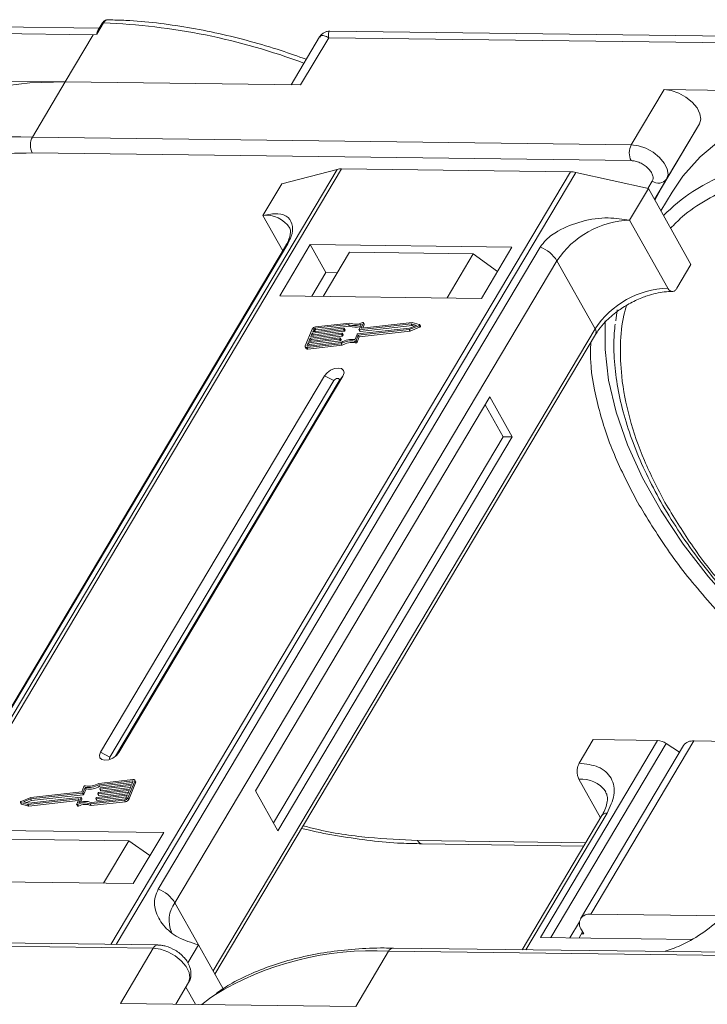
# Model space of a CAD drawing. Header units: millimetres. Extents: x -608 to 1473, y -502 to 956.
# Tile 36 of 52: x 907 to 951, y 688 to 751. Entities that reach past the tile are written whole.
import ezdxf

# ---------------------------------------------------------------- set-up
doc = ezdxf.new("R2010")
doc.units = ezdxf.units.MM

msp = doc.modelspace()

# ---------------------------------------------------------------- linework, layer by layer
at = {"color": 7, "linetype": 'Continuous', "lineweight": 15}
for p, q in [((912.237, 750.543), (873.406, 751.043)), ((873.333, 750.621), (911.865, 750.125)), ((912.526, 750.882), (912.097, 750.159)), ((912.408, 750.831), (912.147, 750.392)), ((911.865, 750.125), (910.056, 747.083)), ((912.097, 750.159), (911.865, 750.125)), ((926.424, 749.979), (924.59, 746.896)), ((925.201, 746.888), (927.01, 749.93)), ((927.01, 749.93), (965.542, 749.434)), ((965.914, 749.852), (927.083, 750.352)), ((910.056, 747.083), (894.911, 747.278)), ((907.945, 743.534), (910.056, 747.083)), ((910.056, 747.083), (925.201, 746.888)), ((948.588, 746.587), (946.477, 743.038)), ((963.733, 746.392), (948.588, 746.587)), ((950.862, 744.377), (948.476, 740.365)), ((948.751, 740.828), (950.862, 744.377)), ((946.477, 743.038), (907.945, 743.534)), ((907.932, 742.512), (946.464, 742.016)), ((927.549, 741.456), (897.993, 691.762)), ((898.264, 691.759), (927.842, 741.489)), ((942.564, 741.3), (912.986, 691.569)), ((913.342, 691.564), (942.898, 741.259)), ((923.983, 740.517), (927.549, 741.456)), ((927.842, 741.489), (942.564, 741.3)), ((942.898, 741.259), (947.577, 740.213)), ((922.776, 738.489), (923.983, 740.517)), ((947.828, 740.69), (947.548, 740.22)), ((947.969, 739.513), (948.751, 740.828)), ((947.969, 739.513), (948.476, 740.365)), ((948.476, 740.365), (947.996, 739.464)), ((946.37, 738.185), (947.577, 740.213)), ((947.577, 740.213), (950.316, 735.324)), ((949.098, 739.997), (948.377, 738.785)), ((922.776, 738.489), (924.051, 736.214)), ((948.821, 733.811), (946.37, 738.185)), ((924.228, 736.511), (899.651, 695.189)), ((899.793, 695.342), (924.37, 736.664)), ((925.82, 736.611), (923.86, 733.315)), ((938.796, 736.444), (925.82, 736.611)), ((925.82, 736.611), (926.829, 734.809)), ((940.621, 736.455), (916.044, 695.133)), ((928.35, 736.118), (926.661, 733.279)), ((936.313, 736.016), (928.35, 736.118)), ((934.624, 733.177), (936.313, 736.016)), ((936.313, 736.016), (937.873, 734.891)), ((936.836, 733.148), (938.796, 736.444)), ((917.114, 694.242), (941.691, 735.563)), ((944.142, 731.189), (941.691, 735.563)), ((949.411, 733.803), (950.316, 735.324)), ((926.829, 734.809), (925.924, 733.289)), ((927.566, 734.8), (926.829, 734.809)), ((923.86, 733.315), (936.836, 733.148)), ((945.566, 732.414), (945.479, 731.703)), ((928.29, 731.47), (926.126, 731.225)), ((928.361, 731.562), (926.162, 731.313)), ((928.348, 731.367), (928.29, 731.47)), ((928.958, 731.145), (929.098, 731.487)), ((932.317, 731.504), (928.976, 731.126)), ((929.034, 731.023), (932.375, 731.401)), ((929.237, 731.566), (929.105, 731.246)), ((932.376, 731.595), (929.124, 731.227)), ((929.201, 731.235), (929.294, 731.463)), ((929.294, 731.488), (929.237, 731.591)), ((929.237, 731.566), (929.294, 731.463)), ((932.194, 731.152), (932.801, 731.393)), ((932.208, 731.238), (932.654, 731.415)), ((932.654, 731.415), (932.317, 731.504)), ((932.375, 731.401), (932.317, 731.504)), ((932.375, 731.401), (932.521, 731.362)), ((932.834, 731.474), (932.376, 731.595)), ((932.801, 731.393), (932.858, 731.29)), ((932.909, 731.359), (932.851, 731.462)), ((944.142, 731.189), (919.565, 689.867)), ((919.684, 689.654), (944.173, 730.827)), ((925.941, 731.162), (925.505, 730.101)), ((927.826, 730.827), (925.816, 730.6)), ((925.852, 730.688), (927.862, 730.915)), ((925.943, 730.909), (925.852, 730.688)), ((927.953, 731.136), (925.943, 730.909)), ((926.001, 730.806), (925.943, 730.909)), ((925.957, 730.7), (926.001, 730.806)), ((925.979, 730.998), (927.989, 731.225)), ((926.052, 731.174), (925.979, 730.998)), ((926.001, 730.806), (928.011, 731.034)), ((926.11, 731.072), (926.052, 731.174)), ((926.084, 731.009), (926.11, 731.072)), ((926.126, 731.225), (926.183, 731.122)), ((926.183, 731.122), (928.348, 731.367)), ((927.883, 730.724), (927.826, 730.827)), ((927.881, 730.896), (927.863, 730.852)), ((927.92, 730.749), (927.863, 730.852)), ((927.938, 730.806), (927.881, 730.909)), ((927.938, 730.793), (927.881, 730.896)), ((927.92, 730.749), (927.938, 730.793)), ((928.011, 731.034), (927.953, 731.136)), ((928.008, 731.206), (927.99, 731.162)), ((928.047, 731.059), (927.99, 731.162)), ((928.066, 731.115), (928.008, 731.218)), ((928.066, 731.103), (928.008, 731.206)), ((928.047, 731.059), (928.066, 731.103)), ((928.69, 730.493), (928.831, 730.835)), ((928.774, 730.439), (928.914, 730.781)), ((928.867, 730.86), (932.208, 731.238)), ((928.914, 730.781), (932.194, 731.152)), ((928.972, 730.678), (928.914, 730.781)), ((928.958, 731.132), (929.015, 731.029)), ((928.972, 730.678), (932.252, 731.049)), ((929.034, 731.023), (928.976, 731.126)), ((929.116, 731.227), (929.105, 731.246)), ((932.252, 731.049), (932.194, 731.152)), ((932.252, 731.049), (932.858, 731.29)), ((925.689, 730.29), (925.616, 730.113)), ((925.617, 729.987), (927.816, 730.235)), ((925.653, 730.075), (927.818, 730.32)), ((925.674, 729.884), (927.874, 730.133)), ((927.699, 730.517), (925.689, 730.29)), ((925.746, 730.187), (925.689, 730.29)), ((925.703, 730.081), (925.746, 730.187)), ((925.725, 730.378), (927.735, 730.606)), ((925.816, 730.6), (925.725, 730.378)), ((925.746, 730.187), (927.756, 730.414)), ((925.873, 730.497), (925.816, 730.6)), ((925.83, 730.39), (925.873, 730.497)), ((925.873, 730.497), (927.883, 730.724)), ((927.756, 730.414), (927.699, 730.517)), ((927.754, 730.587), (927.735, 730.543)), ((927.793, 730.44), (927.735, 730.543)), ((927.811, 730.496), (927.754, 730.599)), ((927.811, 730.484), (927.754, 730.587)), ((927.793, 730.44), (927.811, 730.484)), ((927.874, 730.133), (927.816, 730.235)), ((928.678, 730.39), (928.736, 730.287)), ((928.831, 730.336), (928.774, 730.439)), ((928.831, 730.336), (928.972, 730.678)), ((925.505, 730.026), (925.562, 729.923)), ((925.616, 730.113), (925.637, 730.075)), ((925.674, 729.884), (925.617, 729.987)), ((926.743, 728.169), (912.328, 703.934)), ((927.337, 727.855), (912.923, 703.619)), ((913.299, 703.683), (927.674, 727.851)), ((913.508, 703.918), (927.922, 728.154)), ((926.743, 728.169), (927.337, 727.855)), ((927.922, 728.154), (927.674, 727.851)), ((937.374, 726.806), (922.296, 701.455)), ((938.815, 724.233), (937.374, 726.806)), ((938.226, 724.24), (937.072, 726.299)), ((923.449, 699.396), (938.226, 724.24)), ((923.737, 698.881), (938.815, 724.233)), ((938.815, 724.233), (938.226, 724.24)), ((948.171, 704.693), (940.632, 692.018)), ((941.297, 692.01), (948.727, 704.502)), ((943.118, 703.226), (944.023, 704.747)), ((949.846, 704.373), (943.212, 693.218)), ((943.877, 693.509), (950.511, 704.663)), ((944.023, 704.747), (948.171, 704.693)), ((949.583, 703.931), (948.727, 704.502)), ((959.306, 704.55), (950.511, 704.663)), ((912.923, 703.619), (912.328, 703.934)), ((913.508, 703.918), (913.354, 703.732)), ((911.257, 701.729), (911.116, 701.387)), ((911.34, 701.675), (911.2, 701.333)), ((911.398, 701.572), (911.34, 701.675)), ((914.377, 702.093), (912.213, 701.848)), ((912.27, 701.745), (912.213, 701.848)), ((914.413, 702.181), (912.214, 701.933)), ((912.27, 701.745), (914.385, 701.984)), ((912.277, 701.581), (912.295, 701.625)), ((914.305, 701.79), (912.295, 701.562)), ((912.332, 701.651), (914.342, 701.878)), ((912.353, 701.459), (914.258, 701.675)), ((914.089, 701.006), (914.525, 702.067)), ((914.147, 700.903), (914.583, 701.964)), ((914.214, 701.568), (914.305, 701.79)), ((914.342, 701.878), (914.414, 702.055)), ((914.408, 702.038), (914.377, 702.093)), ((914.525, 702.067), (914.583, 701.964)), ((914.583, 702.039), (914.526, 702.142)), ((943.105, 702.204), (944.499, 699.716)), ((907.836, 701.016), (907.23, 700.775)), ((907.713, 700.664), (911.054, 701.042)), ((911.163, 701.308), (907.822, 700.93)), ((911.116, 701.387), (907.836, 701.016)), ((907.88, 700.827), (911.221, 701.205)), ((911.073, 701.023), (910.932, 700.681)), ((911.13, 700.933), (911.073, 701.036)), ((911.073, 701.023), (911.13, 700.92)), ((911.221, 701.205), (911.163, 701.308)), ((911.257, 701.23), (911.2, 701.333)), ((911.257, 701.23), (911.398, 701.572)), ((912.022, 700.962), (912.041, 701.006)), ((914.051, 701.17), (912.041, 700.943)), ((912.077, 701.032), (914.087, 701.259)), ((912.099, 700.84), (914.004, 701.056)), ((912.15, 701.272), (912.168, 701.316)), ((912.15, 701.259), (912.207, 701.156)), ((914.178, 701.48), (912.168, 701.253)), ((912.226, 701.15), (912.168, 701.253)), ((912.205, 701.341), (914.214, 701.568)), ((912.226, 701.15), (914.131, 701.365)), ((912.277, 701.569), (912.334, 701.466)), ((912.353, 701.459), (912.295, 701.562)), ((913.978, 700.994), (914.051, 701.17)), ((914.087, 701.259), (914.178, 701.48)), ((914.147, 700.903), (914.089, 701.006)), ((922.296, 701.455), (923.737, 698.881)), ((907.179, 700.706), (907.237, 700.603)), ((907.196, 700.694), (907.654, 700.573)), ((907.254, 700.591), (907.196, 700.694)), ((907.254, 700.591), (907.712, 700.471)), ((907.822, 700.93), (907.376, 700.753)), ((907.376, 700.753), (907.713, 700.664)), ((907.567, 700.703), (907.88, 700.827)), ((907.654, 700.573), (910.907, 700.941)), ((907.712, 700.471), (907.654, 700.573)), ((907.712, 700.471), (910.887, 700.83)), ((907.88, 700.827), (907.822, 700.93)), ((910.794, 700.602), (910.925, 700.922)), ((910.794, 700.578), (910.851, 700.475)), ((910.914, 700.468), (910.857, 700.571)), ((910.922, 700.914), (910.907, 700.941)), ((911.047, 700.719), (911.13, 700.92)), ((911.669, 700.606), (913.868, 700.855)), ((911.669, 700.606), (911.727, 700.503)), ((911.727, 700.503), (913.926, 700.752)), ((911.74, 700.698), (913.905, 700.943)), ((912.022, 700.95), (912.08, 700.847)), ((912.099, 700.84), (912.041, 700.943)), ((913.868, 700.855), (913.926, 700.752)), ((944.588, 699.864), (939.451, 691.228)), ((939.696, 691.225), (944.92, 700.01)), ((916.391, 698.772), (903.414, 698.939)), ((914.431, 695.477), (916.391, 698.772)), ((906.179, 698.342), (914.142, 698.239)), ((912.514, 695.502), (914.142, 698.239)), ((914.142, 698.239), (915.51, 697.292)), ((943.544, 698.11), (932.73, 698.25)), ((933.022, 698.034), (943.42, 697.9)), ((901.454, 695.644), (914.431, 695.477)), ((917.114, 694.242), (918.627, 691.54)), ((952.405, 693.399), (943.877, 693.509)), ((943.147, 693.03), (942.53, 691.994)), ((943.346, 692.366), (943.12, 691.986)), ((943.418, 692.238), (943.271, 692.24)), ((943.274, 692.495), (943.418, 692.238)), ((877.187, 691.818), (915.719, 691.322)), ((916.016, 691.53), (877.484, 692.026)), ((918.627, 691.54), (917.943, 690.389)), ((918.627, 691.54), (920.215, 688.705)), ((940.632, 692.018), (950.346, 691.893)), ((915.719, 691.322), (913.608, 687.773)), ((928.752, 687.578), (930.863, 691.127)), ((930.863, 691.127), (969.395, 690.631)), ((969.693, 690.839), (931.161, 691.335)), ((948.684, 691.11), (948.71, 691.153)), ((917.168, 687.727), (917.992, 689.112)), ((917.992, 689.112), (917.169, 687.727)), ((917.813, 688.812), (918.43, 687.711)), ((913.608, 687.773), (928.752, 687.578))]:
    msp.add_line(p, q, dxfattribs=at)
at = {"color": 7, "linetype": 'Continuous', "lineweight": 15, "flags": 128}
for points in [[(910.056, 747.083), (907.781, 747.022), (905.626, 746.778), (903.609, 746.355), (901.746, 745.756), (900.052, 744.985), (898.54, 744.048), (897.224, 742.954), (896.113, 741.711), (895.421, 740.687)], [(950.862, 744.377), (950.949, 744.677), (950.896, 745.03), (950.706, 745.407), (950.396, 745.775), (949.992, 746.102), (949.529, 746.359), (949.047, 746.526), (948.588, 746.587)], [(963.733, 746.392), (961.457, 746.331), (959.302, 746.088), (957.285, 745.665), (955.422, 745.065), (953.728, 744.294), (952.217, 743.358), (950.901, 742.263), (949.79, 741.02), (949.098, 739.997)], [(948.751, 740.828), (948.839, 741.128), (948.785, 741.481), (948.595, 741.858), (948.285, 742.226), (947.881, 742.553), (947.418, 742.81), (946.936, 742.977), (946.477, 743.038)], [(924.228, 736.511), (924.286, 736.59), (924.37, 736.664)], [(929.174, 731.597), (929.188, 731.602), (929.203, 731.604), (929.215, 731.603), (929.226, 731.6), (929.234, 731.594), (929.238, 731.586), (929.239, 731.577), (929.237, 731.566)], [(932.834, 731.474), (932.845, 731.469), (932.852, 731.461), (932.854, 731.45), (932.851, 731.437), (932.844, 731.424), (932.832, 731.412), (932.817, 731.401), (932.801, 731.393)], [(960.614, 706.75), (959.747, 707.388), (957.437, 709.224), (955.271, 711.153), (953.267, 713.159), (951.443, 715.225), (949.814, 717.334), (948.394, 719.467), (947.196, 721.607), (946.228, 723.734), (945.5, 725.831), (945.018, 727.88), (944.786, 729.864), (944.801, 731.698)], [(927.862, 730.915), (927.867, 730.916), (927.872, 730.915), (927.876, 730.913), (927.879, 730.911), (927.881, 730.908), (927.882, 730.905), (927.882, 730.901), (927.881, 730.896)], [(927.989, 731.225), (927.995, 731.225), (927.999, 731.224), (928.003, 731.223), (928.006, 731.221), (928.008, 731.218), (928.009, 731.214), (928.009, 731.21), (928.008, 731.206)], [(928.976, 731.126), (928.971, 731.126), (928.967, 731.126), (928.963, 731.128), (928.959, 731.13), (928.957, 731.133), (928.956, 731.136), (928.957, 731.14), (928.958, 731.145)], [(929.105, 731.246), (929.104, 731.241), (929.104, 731.237), (929.105, 731.234), (929.107, 731.231), (929.11, 731.229), (929.114, 731.227), (929.118, 731.227), (929.124, 731.227)], [(932.858, 731.29), (932.875, 731.298), (932.89, 731.309), (932.901, 731.322), (932.909, 731.335), (932.912, 731.347), (932.91, 731.358), (932.909, 731.359)], [(927.735, 730.606), (927.74, 730.606), (927.745, 730.605), (927.749, 730.604), (927.752, 730.602), (927.754, 730.599), (927.755, 730.595), (927.755, 730.591), (927.754, 730.587)], [(925.617, 729.987), (925.585, 729.986), (925.557, 729.99), (925.534, 729.999), (925.515, 730.012), (925.503, 730.03), (925.497, 730.051), (925.498, 730.075), (925.505, 730.101)], [(925.616, 730.113), (925.613, 730.105), (925.613, 730.097), (925.615, 730.09), (925.619, 730.084), (925.625, 730.079), (925.633, 730.076), (925.643, 730.075), (925.653, 730.075)], [(927.922, 728.154), (927.993, 728.349), (927.963, 728.515), (927.837, 728.627), (927.634, 728.669), (927.385, 728.633), (927.129, 728.526), (926.903, 728.363), (926.743, 728.169)], [(927.674, 727.851), (927.694, 727.906), (927.685, 727.954), (927.649, 727.986), (927.591, 727.997), (927.521, 727.987), (927.447, 727.957), (927.383, 727.91), (927.337, 727.855)], [(912.328, 703.934), (912.257, 703.739), (912.287, 703.573), (912.413, 703.46), (912.616, 703.419), (912.865, 703.455), (913.122, 703.562), (913.347, 703.725), (913.508, 703.918)], [(912.923, 703.619), (912.903, 703.564), (912.911, 703.516), (912.947, 703.484), (912.951, 703.483)], [(914.414, 702.055), (914.417, 702.063), (914.417, 702.071), (914.415, 702.078), (914.411, 702.084), (914.405, 702.089), (914.397, 702.092), (914.388, 702.093), (914.377, 702.093)], [(914.413, 702.181), (914.445, 702.182), (914.473, 702.178), (914.497, 702.169), (914.515, 702.156), (914.528, 702.138), (914.534, 702.117), (914.533, 702.093), (914.525, 702.067)], [(911.054, 701.042), (911.059, 701.042), (911.064, 701.042), (911.068, 701.04), (911.071, 701.038), (911.073, 701.035), (911.074, 701.032), (911.074, 701.028), (911.073, 701.023)], [(912.168, 701.253), (912.163, 701.252), (912.158, 701.253), (912.154, 701.255), (912.151, 701.257), (912.149, 701.26), (912.148, 701.263), (912.148, 701.267), (912.15, 701.272)], [(912.295, 701.562), (912.29, 701.562), (912.286, 701.563), (912.282, 701.564), (912.279, 701.566), (912.276, 701.569), (912.275, 701.573), (912.276, 701.577), (912.277, 701.581)], [(907.196, 700.694), (907.185, 700.699), (907.178, 700.707), (907.176, 700.718), (907.179, 700.731), (907.187, 700.744), (907.198, 700.756), (907.213, 700.767), (907.23, 700.775)], [(907.237, 700.603), (907.243, 700.596), (907.254, 700.591)], [(910.857, 700.571), (910.842, 700.566), (910.828, 700.564), (910.815, 700.565), (910.804, 700.568), (910.796, 700.574), (910.792, 700.582), (910.791, 700.592), (910.794, 700.602)], [(910.851, 700.475), (910.854, 700.471), (910.862, 700.465), (910.873, 700.462), (910.885, 700.461), (910.9, 700.463), (910.914, 700.468)], [(910.925, 700.922), (910.927, 700.927), (910.927, 700.931), (910.926, 700.934), (910.924, 700.937), (910.921, 700.939), (910.917, 700.941), (910.912, 700.942), (910.907, 700.941)], [(912.041, 700.943), (912.036, 700.943), (912.031, 700.944), (912.027, 700.945), (912.024, 700.947), (912.022, 700.95), (912.021, 700.954), (912.021, 700.958), (912.022, 700.962)], [(933.022, 698.034), (933.022, 698.034), (933.014, 698.034)], [(915.719, 691.322), (916.178, 691.261), (916.659, 691.095), (917.122, 690.837), (917.526, 690.51), (917.836, 690.143), (918.027, 689.766), (918.08, 689.412), (917.992, 689.112)], [(931.161, 691.335), (931.161, 691.335), (931.17, 691.335)], [(918.837, 687.706), (919.348, 688.093), (919.618, 688.282)]]:
    msp.add_lwpolyline(points, dxfattribs=at)
at = {"color": 7, "linetype": 'Continuous', "lineweight": 15}
for centre, radius, start, end in [((912.51, 750.757), 0.126, 82.49156, 144.10364), ((910.999, 709.939), 40.971, 69.39348, 87.86352), ((906.888, 724.045), 19.517, 86.89523, 121.269), ((908.924, 743.01), 1.11, 151.86538, 206.65442), ((947.456, 742.514), 1.11, 151.86538, 206.65442), ((960.565, 723.354), 19.517, 86.89523, 121.269), ((927.817, 740.391), 1.098, 88.72031, 104.14409), ((942.532, 739.662), 1.638, 77.08998, 88.8989), ((948.219, 741.23), 0.666, 234.0762, 322.90297), ((957.067, 730.109), 11.94, 123.74678, 135.50714), ((922.983, 736.683), 1.817, 33.1952, 96.53301), ((946.561, 732.358), 5.83, 91.86957, 146.65022), ((939.812, 734.395), 2.213, 31.86898, 68.55124), ((949.012, 727.984), 5.83, 91.86957, 146.65022), ((928.674, 732.438), 1.042, 248.35959, 294.01857), ((928.731, 732.43), 0.943, 246.89164, 297.97103), ((929.27, 731.475), 0.0276, 333.09852, 26.5741), ((926.195, 731.029), 0.287, 96.59253, 152.29321), ((926.137, 731.13), 0.0955, 96.59253, 152.29321), ((926.194, 731.027), 0.0955, 96.59253, 152.29321), ((927.82, 730.874), 0.0478, 276.59253, 332.29321), ((927.926, 730.8), 0.0138, 333.02121, 26.65141), ((927.947, 731.184), 0.0478, 276.59253, 332.29321), ((928.005, 731.081), 0.0478, 276.59253, 332.29321), ((928.053, 731.109), 0.0138, 333.02121, 26.65141), ((928.722, 732.285), 0.991, 247.84687, 288.77105), ((928.873, 730.813), 0.0478, 96.59253, 152.29321), ((929.03, 731.041), 0.0183, 217.91724, 283.38081), ((943.863, 730.982), 0.346, 333.31625, 36.51573), ((927.693, 730.565), 0.0478, 276.59253, 332.29321), ((927.751, 730.462), 0.0478, 276.59253, 332.29321), ((927.799, 730.49), 0.0138, 333.02121, 26.65141), ((928.438, 729.249), 1.167, 78.13867, 122.23452), ((928.507, 729.131), 1.375, 82.36132, 120.10827), ((928.496, 729.146), 1.167, 78.13867, 122.23452), ((927.878, 730.771), 0.0478, 276.59253, 332.29321), ((928.693, 730.479), 0.0903, 260.49805, 333.59787), ((928.75, 730.376), 0.0903, 260.49805, 333.59787), ((925.649, 729.991), 0.11, 217.91724, 283.38081), ((948.115, 703.625), 1.07, 55.09609, 87.03844), ((950.431, 703.941), 0.727, 83.64232, 143.56702), ((911.338, 701.689), 0.0903, 80.49805, 153.59787), ((911.523, 703.037), 1.375, 262.36132, 300.10827), ((911.592, 702.919), 1.167, 258.13867, 302.23452), ((911.581, 702.934), 1.375, 262.36132, 300.10827), ((912.337, 701.603), 0.0478, 96.59253, 152.29321), ((914.509, 702.002), 0.0826, 333.02121, 26.65141), ((943.267, 700.301), 1.91, 35.13686, 94.86934), ((911.157, 701.355), 0.0478, 276.59253, 332.29321), ((911.215, 701.252), 0.0478, 276.59253, 332.29321), ((912.083, 700.984), 0.0478, 96.59253, 152.29321), ((912.21, 701.294), 0.0478, 96.59253, 152.29321), ((912.222, 701.168), 0.0183, 217.91724, 283.38081), ((912.349, 701.477), 0.0183, 217.91724, 283.38081), ((913.835, 701.139), 0.287, 276.59253, 332.29321), ((913.894, 701.038), 0.0955, 276.59253, 332.29321), ((911.299, 699.738), 0.943, 66.89164, 117.97103), ((911.357, 699.636), 0.943, 66.89164, 117.97103), ((911.356, 699.73), 1.042, 68.35959, 114.01857), ((911.118, 700.927), 0.0138, 333.02121, 26.65141), ((912.094, 700.858), 0.0183, 217.91724, 283.38081), ((913.893, 701.036), 0.287, 276.59253, 332.29321), ((944.88, 699.648), 0.363, 83.64232, 143.56702), ((933.066, 698.398), 0.367, 203.79329, 261.81678), ((915.235, 693.073), 2.213, 31.86898, 68.55124), ((918.651, 693.11), 1.909, 143.64522, 203.44279), ((943.768, 692.888), 0.631, 80.05661, 218.47393), ((916.036, 691.185), 0.346, 93.05406, 156.53827), ((929.802, 671.678), 19.479, 86.87659, 121.52214), ((931.192, 690.973), 0.363, 94.95278, 154.87747)]:
    msp.add_arc(centre, radius, start, end, dxfattribs=at)
for points, knots in [([(912.825, 751.09), (912.785, 751.087), (912.705, 751.081), (912.59, 751.028), (912.486, 750.945), (912.434, 750.869), (912.408, 750.831)], [0, 0, 0, 0, 0.254858, 0.509073, 0.758744, 1, 1, 1, 1]), ([(912.833, 751.086), (912.816, 751.087), (912.748, 751.091), (912.636, 751.034), (912.561, 750.93), (912.526, 750.882)], [0, 0, 0, 0, 0.1530543, 0.607068, 1, 1, 1, 1]), ([(925.567, 748.538), (925.025, 748.731), (923.82, 749.16), (921.941, 749.713), (919.933, 750.215), (917.918, 750.612), (915.92, 750.894), (914.216, 751.054), (913.208, 751.069), (912.833, 751.075)], [0, 0, 0, 0, 0.123694, 0.275342, 0.43003, 0.586973, 0.745611, 0.905547, 1, 1, 1, 1]), ([(912.097, 750.159), (912.096, 750.159), (912.094, 750.159), (912.091, 750.16), (912.087, 750.164), (912.084, 750.184), (912.098, 750.269), (912.107, 750.353), (912.147, 750.391), (912.148, 750.392)], [0, 0, 0, 0, 0.007214, 0.014412, 0.026801, 0.065603, 0.248401, 0.979877, 1, 1, 1, 1]), ([(927.08, 750.352), (927.025, 750.349), (926.907, 750.343), (926.727, 750.277), (926.55, 750.159), (926.465, 750.038), (926.422, 749.976)], [0, 0, 0, 0, 0.212442, 0.455273, 0.721982, 1, 1, 1, 1]), ([(927.01, 749.93), (926.908, 749.981), (926.706, 750.082), (926.512, 750.096), (926.461, 750.003), (926.442, 749.968)], [0, 0, 0, 0, 0.384879, 0.766722, 1, 1, 1, 1]), ([(927.082, 750.344), (927.078, 750.347), (927.032, 750.384), (926.992, 750.254), (927.004, 750.038), (927.01, 749.93)], [0, 0, 0, 0, 0.0382084, 0.5167755, 1, 1, 1, 1]), ([(895.326, 738.358), (895.568, 738.605), (896.24, 739.293), (897.623, 740.21), (899.596, 741.2), (902.02, 741.965), (904.861, 742.456), (906.919, 742.494), (907.932, 742.512)], [0, 0, 0, 0, 0.0892615, 0.2481902, 0.4071382, 0.6104349, 0.8081913, 1, 1, 1, 1]), ([(946.464, 742.016), (946.553, 742.009), (946.733, 741.994), (947.031, 741.888), (947.314, 741.731), (947.558, 741.533), (947.746, 741.311), (947.862, 741.08), (947.899, 740.861), (947.851, 740.746), (947.828, 740.69)], [0, 0, 0, 0, 0.12225, 0.25, 0.37775, 0.5, 0.62225, 0.75, 0.87775, 1, 1, 1, 1]), ([(949.003, 737.667), (949.245, 737.914), (949.917, 738.602), (951.3, 739.519), (953.273, 740.509), (955.697, 741.274), (958.537, 741.765), (960.595, 741.803), (961.609, 741.821)], [0, 0, 0, 0, 0.089262, 0.24819, 0.407138, 0.610435, 0.808191, 1, 1, 1, 1]), ([(924.37, 736.664), (924.455, 736.831), (924.675, 737.26), (924.719, 737.88), (924.45, 738.406), (923.793, 738.672), (923.117, 738.55), (922.776, 738.489)], [0, 0, 0, 0, 0.111335, 0.286497, 0.521289, 0.758582, 1, 1, 1, 1]), ([(946.37, 738.185), (945.917, 738.254), (944.934, 738.403), (943.293, 738.168), (941.921, 737.623), (941.023, 737.003), (940.737, 736.613), (940.621, 736.455)], [0, 0, 0, 0, 0.222481, 0.483081, 0.73977, 0.893878, 1, 1, 1, 1]), ([(924.502, 737.681), (924.503, 737.68), (924.533, 737.642), (924.547, 737.573), (924.557, 737.329), (924.466, 736.991), (924.352, 736.701), (924.235, 736.529), (924.222, 736.51)], [0, 0, 0, 0, 0.005744, 0.3066112, 0.5316672, 0.7534528, 0.9717968, 1, 1, 1, 1]), ([(946.317, 732.793), (946.597, 732.936), (946.989, 733.138), (947.579, 733.349), (948.067, 733.485), (948.615, 733.582), (948.946, 733.591), (949.114, 733.595)], [0, 0, 0, 0, 0.294099, 0.412703, 0.605791, 0.800293, 1, 1, 1, 1]), ([(949.411, 733.803), (949.374, 733.752), (949.3, 733.649), (949.16, 733.586), (949.019, 733.602), (948.901, 733.686), (948.844, 733.775), (948.821, 733.811)], [0, 0, 0, 0, 0.214694, 0.429388, 0.644082, 0.858775, 1, 1, 1, 1]), ([(944.183, 730.828), (944.246, 730.932), (944.405, 731.199), (944.749, 731.596), (945.162, 731.99), (945.66, 732.394), (946.066, 732.64), (946.317, 732.793)], [0, 0, 0, 0, 0.149323, 0.380846, 0.555425, 0.724977, 1, 1, 1, 1]), ([(948.644, 720.016), (948.176, 720.916), (947.226, 722.742), (946.302, 725.472), (945.815, 727.968), (945.747, 730.172), (945.867, 731.694), (946.106, 732.49), (946.167, 732.696)], [0, 0, 0, 0, 0.198524, 0.403205, 0.613647, 0.778148, 0.942668, 1, 1, 1, 1]), ([(945.433, 731.501), (945.399, 731.114), (945.318, 730.195), (945.407, 728.672), (945.666, 726.956), (946.112, 725.201), (946.733, 723.42), (947.527, 721.624), (948.485, 719.824), (949.601, 718.033), (950.864, 716.261), (952.265, 714.522), (953.788, 712.829), (955.415, 711.2), (957.107, 709.659), (958.812, 708.252), (960.004, 707.33), (960.623, 706.892), (960.676, 706.854)], [0, 0, 0, 0, 0.0503207, 0.1196233, 0.1889785, 0.2583344, 0.327647, 0.3968804, 0.4659963, 0.5349555, 0.6037094, 0.6721769, 0.7402153, 0.8075512, 0.8735932, 0.9367934, 0.9945952, 1, 1, 1, 1]), ([(943.871, 730.32), (943.858, 729.908), (943.816, 728.576), (944.309, 726.148), (945.277, 723.118), (946.344, 721.062), (946.875, 720.039)], [0, 0, 0, 0, 0.131047, 0.423394, 0.71326, 1, 1, 1, 1]), ([(946.875, 720.039), (947.487, 719.023), (948.729, 716.963), (951.167, 713.883), (954.032, 710.859), (957.028, 708.156), (959.173, 706.592), (960.113, 705.907)], [0, 0, 0, 0, 0.202029, 0.409492, 0.620744, 0.833942, 1, 1, 1, 1]), ([(960.757, 706.989), (960.356, 707.274), (959.108, 708.162), (957.166, 709.787), (954.749, 712.023), (952.426, 714.542), (950.282, 717.288), (949.184, 719.116), (948.644, 720.016)], [0, 0, 0, 0, 0.076289, 0.237481, 0.398693, 0.604886, 0.805459, 1, 1, 1, 1]), ([(943.118, 703.226), (943.088, 703.163), (943.026, 703.038), (942.985, 702.797), (942.99, 702.552), (943.035, 702.346), (943.085, 702.244), (943.105, 702.204)], [0, 0, 0, 0, 0.214694, 0.429388, 0.644082, 0.858775, 1, 1, 1, 1]), ([(944.92, 700.01), (945.108, 700.409), (945.397, 701.023), (945.376, 701.767), (945.202, 702.28), (944.855, 702.697), (944.232, 703.103), (943.557, 703.177), (943.118, 703.226)], [0, 0, 0, 0, 0.239457, 0.368361, 0.5, 0.631639, 0.760543, 1, 1, 1, 1]), ([(944.816, 701.389), (944.853, 701.325), (944.936, 701.182), (944.954, 700.869), (944.873, 700.464), (944.743, 700.117), (944.608, 699.911), (944.577, 699.863)], [0, 0, 0, 0, 0.209538, 0.461851, 0.698708, 0.93023, 1, 1, 1, 1]), ([(932.73, 698.25), (931.68, 698.3), (929.548, 698.402), (927.05, 698.76), (925.62, 699.134), (925.363, 699.201)], [0, 0, 0, 0, 0.442982, 0.899702, 1, 1, 1, 1]), ([(925.266, 699.039), (925.408, 699.003), (926.23, 698.795), (927.718, 698.521), (929.718, 698.231), (931.493, 698.069), (932.571, 698.053), (933.016, 698.047)], [0, 0, 0, 0, 0.052717, 0.30573, 0.561476, 0.819314, 1, 1, 1, 1]), ([(916.044, 695.133), (915.963, 694.957), (915.757, 694.504), (915.832, 693.669), (916.316, 692.76), (917.275, 691.956), (918.174, 691.679), (918.627, 691.54)], [0, 0, 0, 0, 0.111335, 0.286497, 0.521289, 0.758582, 1, 1, 1, 1]), ([(948.71, 691.153), (949.059, 691.269), (949.818, 691.522), (951.144, 692.319), (952.296, 693.256), (953.083, 694.074), (953.358, 694.484), (953.469, 694.651)], [0, 0, 0, 0, 0.222481, 0.483081, 0.73977, 0.893878, 1, 1, 1, 1]), ([(917.129, 691.194), (916.931, 691.293), (916.656, 691.43), (916.276, 691.517), (916.107, 691.519), (916.018, 691.521)], [0, 0, 0, 0, 0.5471087, 0.7598003, 1, 1, 1, 1]), ([(917.989, 689.121), (917.998, 689.131), (918.108, 689.26), (918.167, 689.613), (918.118, 690.052), (917.944, 690.42), (917.72, 690.722), (917.451, 690.984), (917.232, 691.127), (917.129, 691.194)], [0, 0, 0, 0, 0.016393, 0.210718, 0.413738, 0.571929, 0.705512, 0.861477, 1, 1, 1, 1]), ([(931.168, 691.322), (930.972, 691.328), (930.13, 691.355), (928.704, 691.277), (926.902, 691.084), (925.186, 690.754), (923.558, 690.3), (922.034, 689.711), (920.76, 689.088), (920.055, 688.609), (919.772, 688.416)], [0, 0, 0, 0, 0.042725, 0.184157, 0.326261, 0.469019, 0.612495, 0.756832, 0.902269, 1, 1, 1, 1])]:
    msp.add_open_spline(points, degree=3, knots=knots, dxfattribs=at)

doc.saveas('drawing.dxf')
